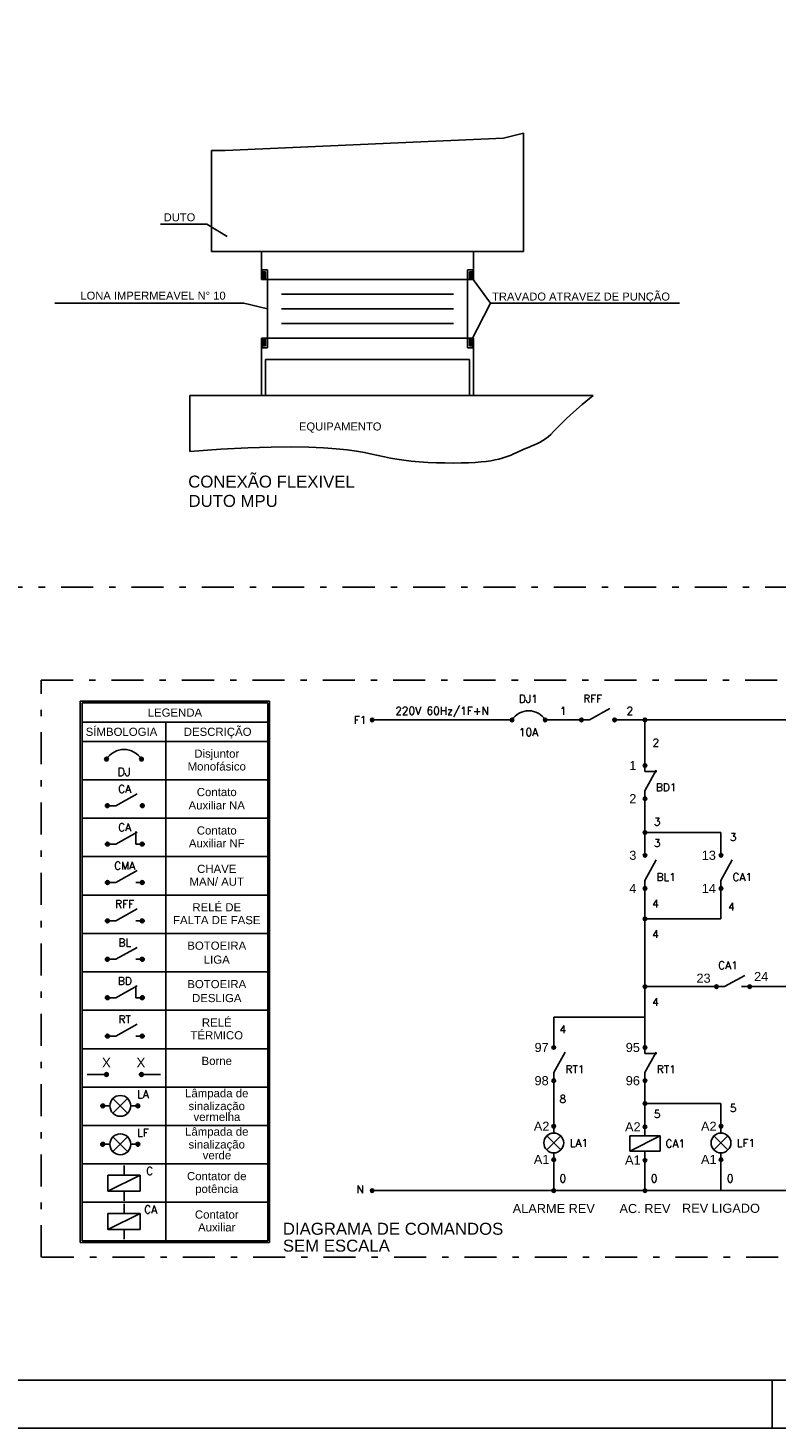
# Model space of a CAD drawing. Header units: inches. Extents: x -35 to 144, y -65 to -22.
# Tile 29 of 47: x 104 to 116, y -65 to -43. Entities that reach past the tile are written whole.
import ezdxf
from ezdxf.enums import TextEntityAlignment as Align

# ---------------------------------------------------------------- set-up
doc = ezdxf.new("R2010")
doc.units = ezdxf.units.IN
doc.header["$MEASUREMENT"] = 0
doc.linetypes.add('CONTINUA', pattern=[0])
doc.linetypes.add('DASHDOT', pattern=[1, 0.5, -0.25, 0, -0.25])
for name, color, linetype in [('AR-DUTO FLEX.', 30, 'Continuous'), ('AR-DUTO INSUF. FLANGE', 153, 'Continuous'), ('AR-EQUIP', 80, 'Continuous'), ('AR_TEXTO-10', 2, 'Continuous'), ('MARFIN', 2, 'Continuous')]:
    doc.layers.add(name, color=color, linetype=linetype)
doc.layers.add('TEXTO-02', color=2, linetype='Continuous', lineweight=20)
doc.styles.add('CAIXA', font='swiss.ttf')
doc.styles.add('CLI-ROMANS', font='romans.shx')
doc.styles.add('ROMANS', font='arial.ttf', dxfattribs={"height": 0.18})
doc.linetypes.add('ZIGZAG', pattern='A,0.0001,-0.2,[131,ltypeshp.shx,S=0.2,R=0,X=-0.2,Y=0],-0.4,[131,ltypeshp.shx,S=0.2,R=180,X=0.2,Y=0],-0.2', length=0.8001)

# ---------------------------------------------------------------- blocks, each defined once
blk = doc.blocks.new('DISJUNTOR')
for points in [[(0.029, 0, 1), (-0.029, 0, 1)], [(0.575, 0, 1), (0.516, 0, 1)]]:
    blk.add_hatch(color=7).paths.add_polyline_path(points)
at = {"ltscale": 0.05}
for centre in [(0, 0), (0.545, 0)]:
    blk.add_circle(centre, 0.0292, dxfattribs=at)
blk.add_arc((0.273, -0.173), 0.323, 32.3811, 147.6189, dxfattribs=at)
at = {"color": 0, "style": 'CLI-ROMANS'}
blk.add_attdef('TAG', text='', height=0.128, dxfattribs=at).set_placement((0.273, -0.201), align=Align.MIDDLE_CENTER)
blk = doc.blocks.new('CONTATO')
for points in [[(0.029, 0.545, 1), (-0.029, 0.545, 1)], [(0.029, 0, 1), (-0.029, 0, 1)]]:
    blk.add_hatch(color=7).paths.add_polyline_path(points)
at = {"color": 0}
blk.add_line((-0.186, 0.468), (0, 0.132), dxfattribs=at)
at = {"ltscale": 0.05}
blk.add_line((0, 0.132), (0, 0.029), dxfattribs=at)
for centre in [(0, 0.545), (0, 0)]:
    blk.add_circle(centre, 0.0292, dxfattribs=at)
at = {"color": 0, "style": 'CLI-ROMANS'}
blk.add_attdef('TAG', text='', height=0.128, dxfattribs=at).set_placement((-0.351, 0.188), align=Align.MIDDLE_CENTER)
blk = doc.blocks.new('CONTATOR')
for points in [[(0.029, 0, 1), (-0.029, 0, 1)], [(-0.029, -0.55, 1), (0.029, -0.55, 1)]]:
    blk.add_hatch(color=7).paths.add_polyline_path(points)
at = {"ltscale": 0.05}
for p, q in [((0, 0), (0, -0.15)), ((-0.25, -0.15), (0.25, -0.15)), ((-0.25, -0.4), (-0.25, -0.15)), ((0.25, -0.15), (-0.25, -0.4)), ((0.25, -0.4), (0.25, -0.15)), ((-0.25, -0.4), (0.25, -0.4)), ((0, -0.4), (0, -0.55))]:
    blk.add_line(p, q, dxfattribs=at)
for centre in [(0, 0), (0, -0.55)]:
    blk.add_circle(centre, 0.0292, dxfattribs=at)
at = {"color": 0, "style": 'CLI-ROMANS'}
blk.add_attdef('TAG', text='', height=0.128, dxfattribs=at).set_placement((0.5, -0.275), align=Align.MIDDLE_CENTER)
blk = doc.blocks.new('LÂMPADA')
for points in [[(0.029, 0, 1), (-0.029, 0, 1)], [(-0.029, -0.55, 1), (0.029, -0.55, 1)]]:
    blk.add_hatch(color=7).paths.add_polyline_path(points)
at = {"ltscale": 0.05}
for p, q in [((0, 0), (0, -0.112)), ((0.115, -0.16), (-0.115, -0.39)), ((0.115, -0.39), (-0.115, -0.16)), ((0, -0.438), (0, -0.55))]:
    blk.add_line(p, q, dxfattribs=at)
for centre, radius in [((0, 0), 0.0292), ((0, -0.275), 0.163), ((0, -0.55), 0.0292)]:
    blk.add_circle(centre, radius, dxfattribs=at)
at = {"color": 0, "style": 'CLI-ROMANS'}
blk.add_attdef('TAG', text='', height=0.128, dxfattribs=at).set_placement((0.413, -0.275), align=Align.MIDDLE_CENTER)
blk = doc.blocks.new('CONTATO NF')
for points in [[(0.029, 0, 1), (-0.029, 0, 1)], [(0.029, -0.545, 1), (-0.029, -0.545, 1)]]:
    blk.add_hatch(color=7).paths.add_polyline_path(points)
at = {"ltscale": 0.05}
for p, q in [((0, 0), (0, -0.1)), ((0, -0.1), (-0.196, -0.1)), ((0, -0.414), (0, -0.516))]:
    blk.add_line(p, q, dxfattribs=at)
at = {"color": 0}
blk.add_line((-0.186, -0.078), (0, -0.414), dxfattribs=at)
at = {"ltscale": 0.05}
for centre in [(0, 0), (0, -0.545)]:
    blk.add_circle(centre, 0.0292, dxfattribs=at)
at = {"color": 0, "style": 'CLI-ROMANS'}
blk.add_attdef('TAG', text='', height=0.128, dxfattribs=at).set_placement((-0.351, -0.358), align=Align.MIDDLE_CENTER)

msp = doc.modelspace()

# ---------------------------------------------------------------- hatches: boundary and pattern name
for points in [[(109.654, -54.113, 1), (109.599, -54.113, 1)], [(113.917, -54.113, 1), (113.861, -54.113, 1)], [(105.519, -55.453, 1), (105.461, -55.453, 1)], [(106.065, -55.453, 1), (106.006, -55.453, 1)], [(113.917, -55.872, 1), (113.861, -55.872, 1)], [(105.519, -56.053, 1), (105.461, -56.053, 1)], [(106.065, -56.053, 1), (106.006, -56.053, 1)], [(105.519, -56.653, 1), (105.461, -56.653, 1)], [(106.065, -56.653, 1), (106.006, -56.653, 1)], [(105.519, -57.253, 1), (105.461, -57.253, 1)], [(106.065, -57.253, 1), (106.006, -57.253, 1)], [(113.917, -57.221, 1), (113.861, -57.221, 1)], [(105.519, -57.853, 1), (105.461, -57.853, 1)], [(106.065, -57.853, 1), (106.006, -57.853, 1)], [(113.917, -58.28, 1), (113.861, -58.28, 1)], [(115.034, -58.28, 1), (114.979, -58.28, 1)], [(115.552, -58.28, 1), (115.497, -58.28, 1)], [(105.519, -58.453, 1), (105.461, -58.453, 1)], [(106.065, -58.453, 1), (106.006, -58.453, 1)], [(105.519, -59.053, 1), (105.461, -59.053, 1)], [(106.065, -59.053, 1), (106.006, -59.053, 1)], [(105.446, -59.653, 1), (105.504, -59.653, 1)], [(105.992, -59.653, 1), (106.05, -59.653, 1)], [(105.388, -60.143, 1), (105.446, -60.143, 1)], [(105.938, -60.143, 1), (105.996, -60.143, 1)], [(113.917, -60.105, 1), (113.861, -60.105, 1)], [(105.388, -60.743, 1), (105.446, -60.743, 1)], [(105.938, -60.743, 1), (105.996, -60.743, 1)], [(109.654, -61.467, 1), (109.599, -61.467, 1)], [(112.492, -61.467, 1), (112.436, -61.467, 1)], [(113.917, -61.467, 1), (113.861, -61.467, 1)]]:
    msp.add_hatch(color=7).paths.add_polyline_path(points)

# ---------------------------------------------------------------- linework, layer by layer
at = {"ltscale": 0.05}
for p, q in [((105.066, -62.279), (105.066, -53.819)), ((108.025, -53.819), (105.066, -53.819)), ((105.096, -62.249), (105.096, -53.849)), ((107.995, -53.849), (105.096, -53.849)), ((107.995, -53.849), (107.995, -62.249)), ((108.025, -53.819), (108.025, -62.279)), ((107.995, -54.149), (105.096, -54.149)), ((106.404, -54.149), (106.404, -62.249)), ((109.627, -54.113), (111.812, -54.113)), ((112.33, -54.113), (112.896, -54.113)), ((113.414, -54.113), (127.018, -54.113)), ((113.889, -54.113), (113.889, -54.921)), ((107.995, -54.449), (105.096, -54.449)), ((107.995, -55.049), (105.096, -55.049)), ((113.889, -55.219), (113.889, -56.256)), ((105.622, -55.453), (105.519, -55.453)), ((107.995, -55.649), (105.096, -55.649)), ((105.936, -56.053), (105.936, -55.857)), ((113.889, -55.872), (115.076, -55.872)), ((115.076, -55.872), (115.076, -56.228)), ((105.622, -56.053), (105.519, -56.053)), ((106.036, -56.053), (105.936, -56.053)), ((107.995, -56.249), (105.096, -56.249)), ((113.889, -56.621), (113.889, -57.201)), ((107.995, -56.849), (105.096, -56.849)), ((105.622, -56.653), (105.519, -56.653)), ((106.036, -56.653), (105.936, -56.653)), ((113.889, -56.746), (113.889, -57.221)), ((115.076, -56.746), (115.076, -57.221)), ((105.622, -57.253), (105.519, -57.253)), ((106.036, -57.253), (105.936, -57.253)), ((113.889, -57.221), (113.889, -59.325)), ((115.076, -57.221), (113.889, -57.221)), ((107.995, -57.449), (105.096, -57.449)), ((105.622, -57.853), (105.519, -57.853)), ((106.036, -57.853), (105.936, -57.853)), ((107.995, -58.049), (105.096, -58.049)), ((115.034, -58.28), (113.889, -58.28)), ((115.131, -58.28), (115.034, -58.28)), ((118.876, -58.28), (115.399, -58.28)), ((105.622, -58.453), (105.519, -58.453)), ((106.036, -58.453), (105.936, -58.453)), ((107.995, -58.649), (105.096, -58.649)), ((113.889, -58.755), (112.464, -58.755)), ((112.464, -59.23), (112.464, -58.755)), ((107.995, -59.249), (105.096, -59.249)), ((105.622, -59.053), (105.519, -59.053)), ((106.036, -59.053), (105.936, -59.053)), ((105.475, -59.653), (105.175, -59.653)), ((106.021, -59.653), (106.321, -59.653)), ((113.889, -59.623), (113.889, -60.47)), ((107.995, -59.849), (105.096, -59.849)), ((112.464, -59.749), (112.464, -60.461)), ((105.529, -60.143), (105.417, -60.143)), ((105.807, -60.258), (105.577, -60.028)), ((105.577, -60.258), (105.807, -60.028)), ((105.967, -60.143), (105.854, -60.143)), ((113.889, -60.105), (115.076, -60.105)), ((115.076, -60.105), (115.076, -60.461)), ((107.995, -60.449), (105.096, -60.449)), ((105.529, -60.743), (105.417, -60.743)), ((105.807, -60.858), (105.577, -60.628)), ((105.577, -60.858), (105.807, -60.628)), ((105.967, -60.743), (105.854, -60.743)), ((112.464, -60.984), (112.464, -61.467)), ((113.889, -60.992), (113.889, -61.467)), ((115.076, -60.984), (115.076, -61.467)), ((107.995, -61.049), (105.096, -61.049)), ((105.5, -61.224), (106, -61.224)), ((105.5, -61.474), (105.5, -61.224)), ((106, -61.224), (105.5, -61.474)), ((105.75, -61.074), (105.75, -61.224)), ((106, -61.474), (106, -61.224)), ((107.995, -61.649), (105.096, -61.649)), ((105.5, -61.474), (106, -61.474)), ((105.75, -61.474), (105.75, -61.624)), ((105.75, -61.674), (105.75, -61.824)), ((127.018, -61.467), (109.627, -61.467)), ((105.5, -61.824), (106, -61.824)), ((105.5, -62.074), (105.5, -61.824)), ((106, -61.824), (105.5, -62.074)), ((106, -62.074), (106, -61.824)), ((105.5, -62.074), (106, -62.074)), ((105.75, -62.074), (105.75, -62.224)), ((108.025, -62.279), (105.066, -62.279)), ((107.995, -62.249), (105.096, -62.249))]:
    msp.add_line(p, q, dxfattribs=at)
at = {"color": 0}
for p, q in [((105.958, -55.267), (105.622, -55.453)), ((105.958, -55.867), (105.622, -56.053)), ((105.958, -56.467), (105.622, -56.653)), ((105.958, -57.067), (105.622, -57.253)), ((105.958, -57.667), (105.622, -57.853)), ((115.451, -58.104), (115.131, -58.28)), ((105.958, -58.267), (105.622, -58.453)), ((105.958, -58.867), (105.622, -59.053))]:
    msp.add_line(p, q, dxfattribs=at)
for p, q in [((105.936, -58.453), (105.936, -58.267)), ((115.877, -64.425), (115.877, -65.175))]:
    msp.add_line(p, q)
at = {"color": 1}
msp.add_line((142.877, -64.425), (84.413, -64.425), dxfattribs=at)
at = {"color": 7, "linetype": 'Continuous'}
msp.add_line((143.627, -65.175), (82.538, -65.175), dxfattribs=at)
at = {"color": 2, "linetype": 'DASHDOT'}
for points in [[(116.266, -33.8), (116.266, -52.038), (85.413, -52.038), (85.413, -33.8)], [(128.068, -53.492), (128.068, -62.504), (104.456, -62.504), (104.456, -53.492)]]:
    msp.add_lwpolyline(points, close=True, dxfattribs=at)
at = {"ltscale": 0.05}
for centre, radius in [((109.627, -54.113), 0.0277), ((113.889, -54.113), 0.0277), ((105.49, -55.453), 0.0292), ((106.036, -55.453), 0.0292), ((113.889, -55.872), 0.0277), ((105.49, -56.053), 0.0292), ((106.036, -56.053), 0.0292), ((105.49, -56.653), 0.0292), ((106.036, -56.653), 0.0292), ((105.49, -57.253), 0.0292), ((106.036, -57.253), 0.0292), ((113.889, -57.221), 0.0277), ((105.49, -57.853), 0.0292), ((106.036, -57.853), 0.0292), ((113.889, -58.28), 0.0277), ((115.006, -58.28), 0.0277), ((115.525, -58.28), 0.0277), ((105.49, -58.453), 0.0292), ((106.036, -58.453), 0.0292), ((105.49, -59.053), 0.0292), ((106.036, -59.053), 0.0292), ((105.475, -59.653), 0.0292), ((106.021, -59.653), 0.0292), ((105.417, -60.143), 0.0292), ((105.692, -60.143), 0.163), ((105.967, -60.143), 0.0292), ((113.889, -60.105), 0.0277), ((105.692, -60.743), 0.163), ((105.417, -60.743), 0.0292), ((105.967, -60.743), 0.0292), ((109.627, -61.467), 0.0277), ((112.464, -61.467), 0.0277), ((113.889, -61.467), 0.0277)]:
    msp.add_circle(centre, radius, dxfattribs=at)
at = {"layer": 'AR-DUTO FLEX.', "linetype": 'ZIGZAG', "ltscale": 0.08}
for p, q in [((107.911, -47.083), (107.994, -47.083)), ((107.911, -47.083), (107.911, -47.218)), ((107.942, -47.218), (107.911, -47.218)), ((107.942, -47.116), (107.942, -47.218)), ((107.994, -47.233), (107.994, -47.083)), ((107.994, -47.233), (107.994, -48.151)), ((111.197, -47.083), (111.114, -47.083)), ((111.114, -47.233), (111.114, -47.083)), ((111.114, -47.233), (111.114, -48.151)), ((111.166, -47.116), (111.166, -47.218)), ((111.166, -47.218), (111.197, -47.218)), ((111.197, -47.083), (111.197, -47.218)), ((107.911, -48.301), (107.911, -48.166)), ((107.942, -48.166), (107.911, -48.166)), ((107.911, -48.301), (107.994, -48.301)), ((107.942, -48.268), (107.942, -48.166)), ((107.994, -48.151), (107.994, -48.301)), ((111.114, -48.151), (111.114, -48.301)), ((111.197, -48.301), (111.114, -48.301)), ((111.166, -48.268), (111.166, -48.166)), ((111.166, -48.166), (111.197, -48.166)), ((111.197, -48.301), (111.197, -48.166))]:
    msp.add_line(p, q, dxfattribs=at)
at = {"layer": 'AR-DUTO INSUF. FLANGE', "ltscale": 0.4}
for p, q in [((111.681, -45.026), (107.333, -45.22)), ((111.992, -44.945), (111.681, -45.026)), ((111.992, -46.798), (111.992, -44.945)), ((107.116, -46.798), (107.116, -45.22)), ((107.116, -45.22), (107.333, -45.22)), ((111.992, -46.798), (107.116, -46.798)), ((107.9, -47.233), (107.9, -46.798)), ((111.208, -47.233), (111.208, -46.798)), ((107.9, -47.233), (107.963, -47.233)), ((107.963, -47.116), (107.921, -47.116)), ((107.963, -47.233), (107.963, -47.116)), ((111.145, -47.233), (107.963, -47.233)), ((111.145, -47.233), (111.145, -47.116)), ((111.145, -47.116), (111.187, -47.116)), ((111.208, -47.233), (111.145, -47.233)), ((107.9, -48.151), (107.9, -49.043)), ((107.9, -48.151), (107.963, -48.151)), ((107.963, -48.268), (107.921, -48.268)), ((107.963, -48.151), (111.145, -48.151)), ((107.963, -48.151), (107.963, -48.268)), ((111.208, -48.151), (111.145, -48.151)), ((111.145, -48.151), (111.145, -48.268)), ((111.145, -48.268), (111.187, -48.268)), ((111.208, -48.151), (111.208, -49.043)), ((111.208, -48.419), (111.208, -49.043))]:
    msp.add_line(p, q, dxfattribs=at)
at = {"layer": 'AR-DUTO INSUF. FLANGE'}
for p, q in [((107.921, -47.202), (107.921, -47.116)), ((111.187, -47.202), (111.187, -47.116)), ((107.921, -48.182), (107.921, -48.268)), ((111.187, -48.182), (111.187, -48.268))]:
    msp.add_line(p, q, dxfattribs=at)
at = {"layer": 'AR-DUTO INSUF. FLANGE', "color": 8, "ltscale": 0.4}
for p, q in [((110.897, -47.463), (108.21, -47.463)), ((110.897, -47.692), (108.21, -47.692)), ((110.897, -47.921), (108.21, -47.921))]:
    msp.add_line(p, q, dxfattribs=at)
at = {"layer": 'AR-DUTO INSUF. FLANGE', "color": 8}
msp.add_lwpolyline([(113.08, -49.043), (112.908, -49.186), (112.77, -49.306), (112.662, -49.406), (112.577, -49.488), (112.512, -49.555), (112.46, -49.609), (112.417, -49.653), (112.377, -49.69), (112.337, -49.721), (112.294, -49.749), (112.251, -49.773), (112.208, -49.795), (112.164, -49.814), (112.121, -49.833), (112.078, -49.85), (112.036, -49.867), (111.995, -49.885), (111.956, -49.904), (111.917, -49.922), (111.877, -49.941), (111.837, -49.959), (111.796, -49.977), (111.753, -49.994), (111.707, -50.01), (111.658, -50.026), (111.605, -50.04), (111.547, -50.053), (111.483, -50.065), (111.41, -50.075), (111.329, -50.083), (111.237, -50.09), (111.134, -50.095), (111.019, -50.099), (110.895, -50.1), (110.764, -50.099), (110.63, -50.096), (110.495, -50.09), (110.363, -50.082), (110.237, -50.071), (110.12, -50.058), (110.014, -50.042), (109.915, -50.023), (109.819, -50.003), (109.722, -49.982), (109.62, -49.96), (109.508, -49.938), (109.381, -49.916), (109.235, -49.896), (109.066, -49.878), (108.868, -49.863), (108.637, -49.852), (108.365, -49.847), (108.049, -49.85), (107.683, -49.862), (107.261, -49.884), (106.777, -49.918)], dxfattribs=at)
at = {"layer": 'AR-EQUIP'}
for p, q in [((107.963, -48.481), (107.963, -49.043)), ((107.963, -48.481), (111.145, -48.481)), ((111.145, -48.481), (111.145, -49.043)), ((106.777, -49.043), (113.08, -49.043)), ((106.777, -49.043), (106.777, -49.918))]:
    msp.add_line(p, q, dxfattribs=at)
at = {"layer": 'MARFIN'}
for p, q in [((107.044, -46.371), (106.319, -46.371)), ((107.363, -46.563), (107.044, -46.371)), ((111.473, -47.603), (111.162, -47.175)), ((107.624, -47.603), (104.671, -47.603)), ((107.624, -47.603), (107.994, -47.692)), ((111.473, -47.603), (111.164, -48.211)), ((114.426, -47.603), (111.473, -47.603))]:
    msp.add_line(p, q, dxfattribs=at)

# ---------------------------------------------------------------- block references
ref = msp.add_blockref('CONTATO', (112.896, -54.113), dxfattribs=dict(xscale=0.95, yscale=0.95, zscale=0.95, rotation=270))
ref.add_attrib('TAG', 'RFF', dxfattribs={"color": 0, "height": 0.1212, "style": 'CLI-ROMANS'}).set_placement((113.074, -53.78), align=Align.MIDDLE_CENTER)
at = {"xscale": 0.95, "yscale": 0.95, "zscale": 0.95}
for name, p, values in [('DISJUNTOR', (111.812, -54.113), {'TAG': '10A'}), ('LÂMPADA', (112.464, -60.461), {'TAG': 'LA1'}), ('CONTATOR', (113.889, -60.47), {'TAG': 'CA1'}), ('LÂMPADA', (115.076, -60.461), {'TAG': 'LF1'})]:
    msp.add_blockref(name, p, dxfattribs=at).add_auto_attribs(values)
msp.add_blockref('DISJUNTOR', (105.477, -54.725)).add_auto_attribs({'TAG': 'DJ'})
ref = msp.add_blockref('CONTATO NF', (113.889, -54.826), dxfattribs=dict(xscale=-0.95, yscale=0.95, zscale=0.95))
ref.add_attrib('TAG', 'BD1', dxfattribs={"color": 0, "height": 0.1212, "style": 'CLI-ROMANS'}).set_placement((114.222, -55.166), align=Align.MIDDLE_CENTER)
ref = msp.add_blockref('CONTATO', (113.889, -56.746), dxfattribs=dict(xscale=-0.95, yscale=0.95, zscale=0.95))
ref.add_attrib('TAG', 'BL1', dxfattribs={"color": 0, "height": 0.1212, "style": 'CLI-ROMANS'}).set_placement((114.222, -56.568), align=Align.MIDDLE_CENTER)
ref = msp.add_blockref('CONTATO', (115.076, -56.746), dxfattribs=dict(xscale=-0.95, yscale=0.95, zscale=0.95))
ref.add_attrib('TAG', 'CA1', dxfattribs={"color": 0, "height": 0.1212, "style": 'CLI-ROMANS'}).set_placement((115.41, -56.568), align=Align.MIDDLE_CENTER)
ref = msp.add_blockref('CONTATO', (112.464, -59.749), dxfattribs=dict(xscale=-0.95, yscale=0.95, zscale=0.95))
ref.add_attrib('TAG', 'RT1', dxfattribs={"color": 0, "height": 0.1212, "style": 'CLI-ROMANS'}).set_placement((112.797, -59.57), align=Align.MIDDLE_CENTER)
ref = msp.add_blockref('CONTATO NF', (113.889, -59.23), dxfattribs=dict(xscale=-0.95, yscale=0.95, zscale=0.95))
ref.add_attrib('TAG', 'RT1', dxfattribs={"color": 0, "height": 0.1212, "style": 'CLI-ROMANS'}).set_placement((114.222, -59.57), align=Align.MIDDLE_CENTER)

# ---------------------------------------------------------------- texts
at = {"color": 0}
for s, height, style, p in [('DJ1', 0.1212, 'CLI-ROMANS', (112.066, -53.784)), ('220V 60Hz/1F+N', 0.12125, 'CLI-ROMANS', (110.719, -53.971)), ('1', 0.121, 'CLI-ROMANS', (112.613, -53.971)), ('2', 0.121, 'CLI-ROMANS', (113.651, -53.971)), ('F1', 0.1212, 'CLI-ROMANS', (109.437, -54.113)), ('2', 0.121, 'CLI-ROMANS', (114.056, -54.468)), ('CA', 0.1212, 'CLI-ROMANS', (105.761, -55.191)), ('CA', 0.1212, 'CLI-ROMANS', (105.761, -55.791)), ('CMA', 0.1212, 'CLI-ROMANS', (105.761, -56.391)), ('RFF', 0.1212, 'CLI-ROMANS', (105.761, -56.991)), ('BL', 0.1212, 'CLI-ROMANS', (105.761, -57.591)), ('BD', 0.1212, 'CLI-ROMANS', (105.761, -58.191)), ('RT', 0.1212, 'CLI-ROMANS', (105.761, -58.791)), ('X', 0.15, 'CAIXA', (105.475, -59.467)), ('X', 0.15, 'CAIXA', (106.014, -59.467)), ('LA', 0.1212, 'CLI-ROMANS', (106.049, -59.96)), ('LF', 0.1212, 'CLI-ROMANS', (106.049, -60.56)), ('A2', 0.1425, 'CAIXA', (112.274, -60.461)), ('A2', 0.1425, 'CAIXA', (113.699, -60.47)), ('A2', 0.1425, 'CAIXA', (114.886, -60.461)), ('A1', 0.1425, 'CAIXA', (112.274, -60.979)), ('A1', 0.1425, 'CAIXA', (113.699, -60.988)), ('A1', 0.1425, 'CAIXA', (114.886, -60.979)), ('C', 0.121, 'CLI-ROMANS', (106.152, -61.16)), ('0', 0.121, 'CLI-ROMANS', (112.606, -61.277)), ('0', 0.121, 'CLI-ROMANS', (114.031, -61.277)), ('0', 0.121, 'CLI-ROMANS', (115.219, -61.277)), ('N', 0.121, 'CLI-ROMANS', (109.437, -61.446)), ('AC. REV', 0.1425, 'CAIXA', (113.889, -61.746)), ('REV LIGADO', 0.1425, 'CAIXA', (115.076, -61.742)), ('CA', 0.1212, 'CLI-ROMANS', (106.165, -61.761)), ('ALARME REV', 0.1425, 'CAIXA', (112.464, -61.746))]:
    msp.add_text(s, height=height, dxfattribs=dict(at, style=style)).set_placement(p, align=Align.MIDDLE_CENTER)
at = {"color": 2, "lineweight": -3, "style": 'ROMANS'}
for s, p in [('LEGENDA', (106.545, -53.999)), ('SÍMBOLOGIA', (105.711, -54.299)), ('DESCRIÇÃO', (107.213, -54.299))]:
    msp.add_text(s, height=0.1275, dxfattribs=at).set_placement(p, align=Align.MIDDLE_CENTER)
at = {"lineweight": -3, "style": 'ROMANS'}
for s, p in [('Disjuntor', (107.199, -54.64)), ('Monofásico', (107.199, -54.84)), ('Contato', (107.199, -55.24)), ('Auxiliar NA', (107.199, -55.448)), ('Auxiliar NF', (107.199, -56.04)), ('Contato', (107.199, -55.84)), ('CHAVE', (107.199, -56.44)), ('MAN/ AUT', (107.199, -56.64)), ('RELÉ DE', (107.199, -57.04)), ('FALTA DE FASE', (107.199, -57.24)), ('BOTOEIRA', (107.199, -57.64)), ('LIGA', (107.199, -57.858)), ('BOTOEIRA', (107.199, -58.24)), ('DESLIGA', (107.199, -58.458)), ('RELÉ', (107.199, -58.84)), ('TÉRMICO', (107.199, -59.04)), ('Borne', (107.199, -59.44)), ('Lâmpada de', (107.199, -59.945)), ('sinalização', (107.199, -60.145)), ('vermelha', (107.202, -60.314)), ('Lâmpada de', (107.199, -60.545)), ('sinalização', (107.199, -60.745)), ('verde', (107.202, -60.914)), ('Contator de', (107.199, -61.24)), ('potência', (107.199, -61.44)), ('Contator', (107.199, -61.84)), ('Auxiliar', (107.199, -62.04))]:
    msp.add_text(s, height=0.1275, dxfattribs=at).set_placement(p, align=Align.MIDDLE_CENTER)
for s, height, style, p in [('1', 0.142, 'CAIXA', (113.699, -54.826)), ('2', 0.142, 'CAIXA', (113.699, -55.344)), ('3', 0.121, 'CLI-ROMANS', (114.079, -55.705)), ('3', 0.121, 'CLI-ROMANS', (114.079, -56.038)), ('3', 0.121, 'CLI-ROMANS', (115.266, -55.943)), ('3', 0.142, 'CAIXA', (113.699, -56.228)), ('13', 0.1425, 'CAIXA', (114.886, -56.228)), ('4', 0.142, 'CAIXA', (113.699, -56.746)), ('14', 0.1425, 'CAIXA', (114.886, -56.746)), ('4', 0.121, 'CLI-ROMANS', (114.051, -56.984)), ('4', 0.121, 'CLI-ROMANS', (115.238, -57.031)), ('4', 0.121, 'CLI-ROMANS', (114.051, -57.459)), ('23', 0.1425, 'CAIXA', (114.804, -58.148)), ('24', 0.1425, 'CAIXA', (115.704, -58.122)), ('4', 0.121, 'CLI-ROMANS', (114.051, -58.518)), ('4', 0.121, 'CLI-ROMANS', (112.606, -58.945)), ('97', 0.1425, 'CAIXA', (112.274, -59.23)), ('95', 0.1425, 'CAIXA', (113.699, -59.23)), ('98', 0.1425, 'CAIXA', (112.274, -59.749)), ('96', 0.1425, 'CAIXA', (113.699, -59.749)), ('8', 0.121, 'CLI-ROMANS', (112.606, -60.034)), ('5', 0.121, 'CLI-ROMANS', (115.266, -60.176)), ('5', 0.121, 'CLI-ROMANS', (114.079, -60.271))]:
    msp.add_text(s, height=height, dxfattribs=dict(style=style)).set_placement(p, align=Align.MIDDLE_CENTER)
at = {"color": 0, "style": 'CLI-ROMANS'}
msp.add_attdef('CA1', text='', height=0.121, dxfattribs=at).set_placement((115.184, -57.947), align=Align.MIDDLE_CENTER)
at = {"layer": 'AR_TEXTO-10', "style": 'ROMANS'}
for s, p in [('DUTO', (106.37, -46.324)), ('LONA IMPERMEAVEL N%%D 10', (105.069, -47.548)), ('TRAVADO ATRAVEZ DE PUNÇÃO', (111.5, -47.562)), ('EQUIPAMENTO', (108.484, -49.592))]:
    msp.add_text(s, height=0.1248, dxfattribs=at).set_placement(p)
at = {"layer": 'TEXTO-02', "color": 140, "linetype": 'CONTINUA', "lineweight": -3, "style": 'ROMANS'}
for s, p in [('CONEXÃO FLEXIVEL', (108.054, -50.366)), ('DUTO MPU', (107.455, -50.692))]:
    msp.add_text(s, height=0.1872, dxfattribs=at).set_placement(p, align=Align.MIDDLE)
for s, p in [('DIAGRAMA DE COMANDOS', (108.232, -62.156)), ('SEM ESCALA', (108.232, -62.42))]:
    msp.add_text(s, height=0.1872, dxfattribs=at).set_placement(p)

doc.saveas('drawing.dxf')
